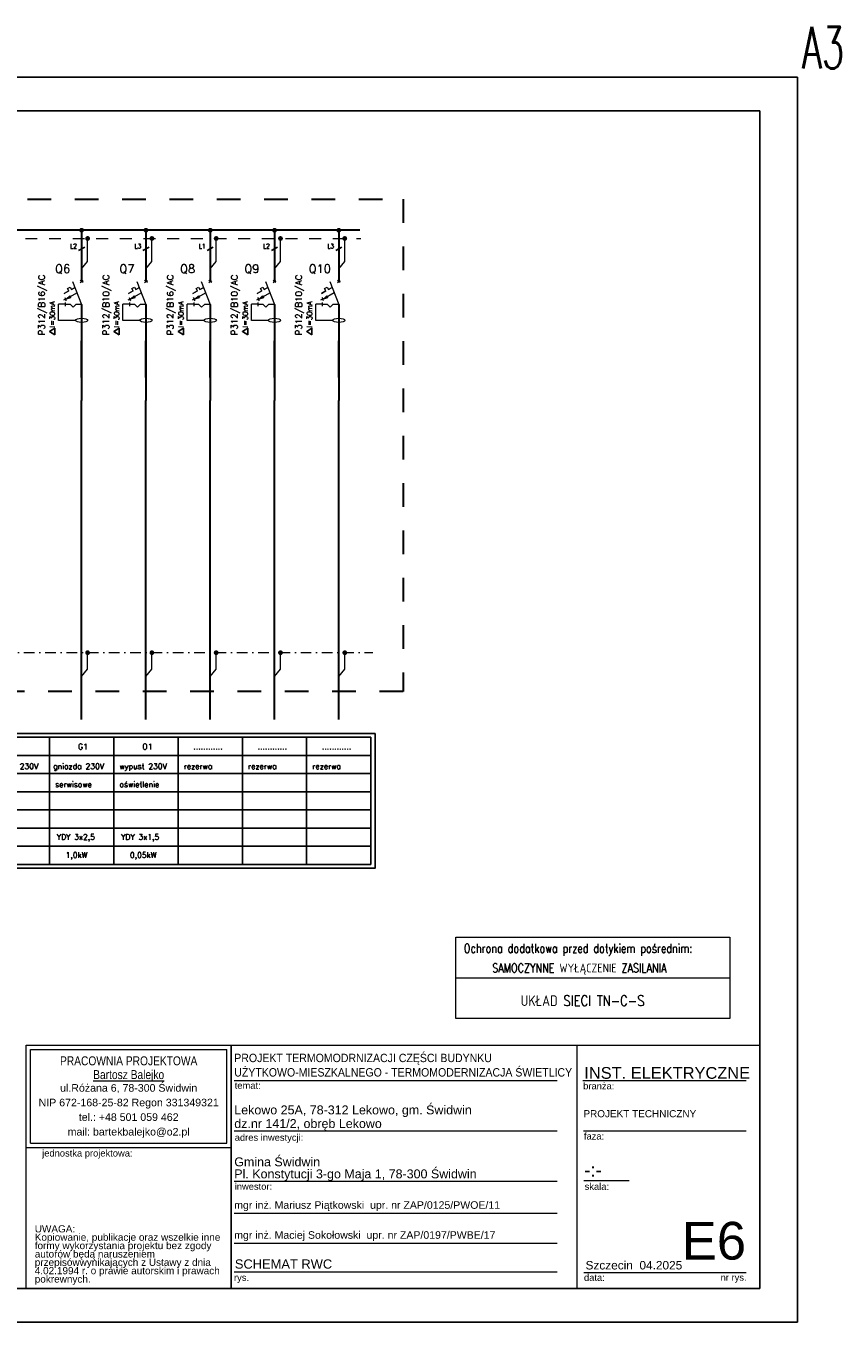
# Model space of a CAD drawing. Extents: x -631805 to -376315, y -40155 to 84873.
# Tile 133 of 256: x -608210 to -588762, y -39767 to -8842. Entities that reach past the tile are written whole.
import ezdxf

# ---------------------------------------------------------------- set-up
doc = ezdxf.new("R2010")
doc.units = 0
doc.header["$MEASUREMENT"] = 0
doc.linetypes.add('DASHDOT', pattern=[25.4, 12.7, -6.35, 0, -6.35])
doc.linetypes.add('Dashed', pattern=[564.444447, 282.222223, -282.222223])
for name, color, linetype, lineweight in [('$ IE INSTALACJA ELEKTRYCZNA', 1, 'Continuous', 30), ('$ IE_APARATY ELEKTRYCZNE', 7, 'Continuous', 0), ('$ IE_OPISY', 7, 'Continuous', 25), ('$ IE_SCHEMAT', 7, 'Continuous', 0), ('ARCH TABELA_Nr_Pióra__1', 252, 'Continuous', 25), ('ARCH TABELA_Nr_Pióra__21', 252, 'Continuous', 9), ('ARCH TABELA_Nr_Pióra__7', 252, 'Continuous', 13)]:
    doc.layers.add(name, color=color, linetype=linetype, lineweight=lineweight)
doc.layers.add('$ IE Tabela', color=7, linetype='Continuous')
doc.styles.add('GENERATED_STYLE_2', font='ARIALN.TTF')
doc.styles.add('GENERATED_STYLE_7', font='arial.ttf')
doc.styles.add('GENERATED_STYLE_8', font='arial.ttf')
doc.styles.add('GENERATED_STYLE_9', font='arial.ttf')
doc.styles.add('ROMANS', font='romans.shx', dxfattribs={"width": 0.85})

# ---------------------------------------------------------------- blocks, each defined once
blk = doc.blocks.new('a3eee')
at = {"layer": '$ IE Tabela'}
for p, q in [((23930.8, 4176.8), (19730.8, 4176.8)), ((23930.8, 1206.8), (23930.8, 4176.8)), ((23840.8, 4096.8), (19890.8, 4096.8)), ((23840.8, 1286.8), (23840.8, 4096.8)), ((19890.8, 1286.8), (23840.8, 1286.8)), ((19730.8, 1206.8), (23930.8, 1206.8))]:
    blk.add_line(p, q, dxfattribs=at)
at = {"layer": '$ IE Tabela', "style": 'ROMANS', "width": 0.6168}
blk.add_text('A3', height=100, dxfattribs=at).set_placement((23941.8, 4197.5))
blk = doc.blocks.new('*U982')
at = {"layer": '$ IE_APARATY ELEKTRYCZNE'}
h = blk.add_hatch(color=256, dxfattribs=at)
h.paths.add_polyline_path([(2.4, 41.5), (1.1, 43.8), (-6.6, 36.7)])
h.paths.add_polyline_path([(2.4, 41.5), (-6.6, 36.7), (3.6, 39.2)])
for p, q in [((-4.4, 61.1), (1.8, 64.4)), ((-4.4, 61.1), (1.8, 64.4)), ((-4.4, 61.1), (1.8, 64.4)), ((1.8, 64.4), (5, 58.3)), ((1.8, 64.4), (5, 58.3)), ((1.8, 64.4), (5, 58.3)), ((5, 58.3), (13.8, 63)), ((13.8, 63), (5, 58.3)), ((8, 77.6), (29.5, 23)), ((-8.8, 35.5), (-13.8, 32.8)), ((-11.9, 49.2), (-1.1, 55)), ((-1.1, 55), (-11.9, 49.2)), ((-10.9, 39.4), (-8.8, 35.5)), ((-6.8, 31.6), (-8.8, 35.5)), ((18.8, 50.3), (-6.6, 36.7)), ((18.8, 50.3), (-6.6, 36.7)), ((-6.6, 36.7), (1.1, 43.8)), ((-6.6, 36.7), (3.6, 39.2)), ((-1.1, 55), (-4.4, 61.1)), ((-1.1, 55), (-4.4, 61.1)), ((-1.1, 55), (-4.4, 61.1)), ((1.1, 43.8), (3.6, 39.2)), ((-25.7, -15), (-25.7, 23.2)), ((-10, 23.2), (-25.7, 23.2)), ((-10, 27.4), (-10, 18.5)), ((-10, 27.4), (-10, 18.5)), ((2.6, 23), (-10, 23)), ((2.6, 23), (-10, 23)), ((9, 16.2), (2.6, 23)), ((9, 16.2), (2.6, 23)), ((15.4, 23), (9, 16.2)), ((9, 16.2), (15.4, 23)), ((29.5, 23), (15.4, 23)), ((29.5, 23), (15.4, 23)), ((15, -15), (-25.7, -15))]:
    blk.add_line(p, q, dxfattribs=at)
for points in [[(26.1, 75.1), (32.8, 80.1)], [(32.9, 75.1), (26.2, 80.1)]]:
    blk.add_lwpolyline(points, dxfattribs=at)
blk.add_ellipse((29.5, -15), major_axis=(-14.5, 0), ratio=0.333333, dxfattribs=at)
blk = doc.blocks.new('jkld')
at = {"layer": '$ IE_SCHEMAT', "color": 7, "linetype": 'Continuous'}
for p, q in [((622.567, 90.395), (622.567, 90.808)), ((622.417, 90.208), (622.567, 90.395))]:
    blk.add_line(p, q, dxfattribs=at)
at = {"layer": '$ IE_SCHEMAT', "color": 7, "linetype": 'Continuous', "const_width": 0.06, "flags": 128}
blk.add_lwpolyline([(622.537, 90.808, 1), (622.597, 90.808, 1)], format="xyb", close=True, dxfattribs=at)

msp = doc.modelspace()

# ---------------------------------------------------------------- linework, layer by layer
at = {"layer": '$ IE INSTALACJA ELEKTRYCZNA', "color": 7, "linetype": 'Dashed', "lineweight": 0}
msp.add_lwpolyline([(-626850, -13908), (-600222, -13915)], dxfattribs=at)
at = {"layer": '$ IE INSTALACJA ELEKTRYCZNA', "color": 7, "linetype": 'DASHDOT', "lineweight": 0, "ltscale": 20}
msp.add_lwpolyline([(-627568, -23789), (-599932, -23789)], dxfattribs=at)
at = {"layer": '$ IE_OPISY', "color": 7, "linetype": 'Continuous', "ltscale": 3}
for p, q in [((-612248, -25815), (-606113, -25815)), ((-603046, -25815), (-599978, -25815)), ((-609181, -26681), (-607647, -26681)), ((-609181, -26681), (-607647, -26681)), ((-607647, -26681), (-606113, -26681)), ((-607647, -26681), (-606113, -26681)), ((-606113, -26681), (-604579, -26681)), ((-606113, -26681), (-604579, -26681)), ((-604579, -26681), (-603046, -26681)), ((-604579, -26681), (-603046, -26681)), ((-603046, -26681), (-601512, -26681)), ((-603046, -26681), (-601512, -26681)), ((-601512, -26681), (-599978, -26681)), ((-601512, -26681), (-599978, -26681)), ((-609181, -27114), (-607647, -27114)), ((-607647, -27114), (-606113, -27114)), ((-606113, -27114), (-604579, -27114)), ((-604579, -27114), (-603046, -27114)), ((-603046, -27114), (-601512, -27114)), ((-601512, -27114), (-599978, -27114)), ((-609181, -27547), (-607647, -27547)), ((-607647, -27547), (-606113, -27547)), ((-606113, -27547), (-604579, -27547)), ((-604579, -27547), (-603046, -27547)), ((-603046, -27547), (-601512, -27547)), ((-601512, -27547), (-599978, -27547)), ((-609181, -27980), (-607647, -27980)), ((-607647, -27980), (-606113, -27980)), ((-606113, -27980), (-604579, -27980)), ((-604579, -27980), (-603046, -27980)), ((-603046, -27980), (-601512, -27980)), ((-601512, -27980), (-599978, -27980)), ((-609181, -28846), (-607647, -28846)), ((-607647, -28846), (-606113, -28846)), ((-607647, -28846), (-606113, -28846)), ((-606113, -28846), (-604579, -28846)), ((-604579, -28846), (-603046, -28846)), ((-603046, -28846), (-601512, -28846)), ((-603046, -28846), (-601512, -28846)), ((-601512, -28846), (-599978, -28846)), ((-601512, -28846), (-599978, -28846))]:
    msp.add_line(p, q, dxfattribs=at)
at = {"layer": '$ IE_OPISY', "color": 7, "linetype": 'Continuous'}
for p, q in [((-606113, -25815), (-607647, -25815)), ((-604579, -25815), (-606113, -25815)), ((-603046, -25815), (-604579, -25815)), ((-601512, -25815), (-603046, -25815)), ((-599978, -25815), (-601512, -25815)), ((-607647, -26248), (-609181, -26248)), ((-606113, -26248), (-607647, -26248)), ((-604579, -26248), (-606113, -26248)), ((-603046, -26248), (-604579, -26248)), ((-601512, -26248), (-603046, -26248)), ((-599978, -26248), (-601512, -26248)), ((-609181, -28413), (-607647, -28413)), ((-607647, -28413), (-606113, -28413)), ((-606113, -28413), (-604579, -28413)), ((-604579, -28413), (-603046, -28413)), ((-603046, -28413), (-601512, -28413)), ((-601512, -28413), (-599978, -28413))]:
    msp.add_line(p, q, dxfattribs=at)
at = {"layer": '$ IE_OPISY', "color": 7, "lineweight": 0}
for p, q in [((-597955, -30582), (-591413, -30582)), ((-597955, -32520), (-597955, -30582)), ((-591413, -30582), (-591413, -32520)), ((-597955, -31551), (-591413, -31551)), ((-591413, -32520), (-597955, -32520))]:
    msp.add_line(p, q, dxfattribs=at)
at = {"layer": '$ IE_OPISY', "color": 7}
for points in [[(-624829, -28940), (-599878, -28940), (-599878, -25720)], [(-599878, -25720), (-624829, -25720)]]:
    msp.add_lwpolyline(points, dxfattribs=at)
at = {"layer": '$ IE_OPISY', "color": 7, "linetype": 'Continuous', "ltscale": 3}
for points in [[(-607647, -25815), (-607647, -28846)], [(-607647, -25815), (-607647, -28846)], [(-607647, -25815), (-607647, -28846)], [(-606113, -25815), (-606113, -28846)], [(-606113, -25815), (-606113, -28846)], [(-606113, -25815), (-606113, -28846)], [(-606113, -25815), (-606113, -28846)], [(-604579, -25815), (-604579, -28846)], [(-604579, -25815), (-604579, -28846)], [(-604579, -25815), (-604579, -28846)], [(-604579, -25815), (-604579, -28846)], [(-604579, -25815), (-604579, -28846)], [(-604579, -25815), (-604579, -28846)], [(-604579, -25815), (-604579, -28846)], [(-604579, -25815), (-604579, -28846)], [(-604579, -25815), (-604579, -28846)], [(-604579, -25815), (-604579, -28846)], [(-604579, -25815), (-604579, -28846)], [(-604579, -25815), (-604579, -28846)], [(-603046, -25815), (-603046, -28846)], [(-603046, -25815), (-603046, -28846)], [(-603046, -25815), (-603046, -28846)], [(-603046, -25815), (-603046, -28846)], [(-603046, -25815), (-603046, -28846)], [(-603046, -25815), (-603046, -28846)], [(-603046, -25815), (-603046, -28846)], [(-603046, -25815), (-603046, -28846)], [(-601512, -25815), (-601512, -28846)], [(-601512, -25815), (-601512, -28846)], [(-601512, -25815), (-601512, -28846)], [(-601512, -25815), (-601512, -28846)], [(-601512, -25815), (-601512, -28846)], [(-601512, -25815), (-601512, -28846)], [(-601512, -25815), (-601512, -28846)], [(-601512, -25815), (-601512, -28846)], [(-601512, -25815), (-601512, -28846)], [(-601512, -25815), (-601512, -28846)], [(-601512, -25815), (-601512, -28846)], [(-601512, -25815), (-601512, -28846)], [(-601512, -25815), (-601512, -28846)], [(-601512, -25815), (-601512, -28846)], [(-601512, -25815), (-601512, -28846)], [(-601512, -25815), (-601512, -28846)], [(-599978, -25815), (-599978, -28846)], [(-599978, -25815), (-599978, -28846)], [(-599978, -25815), (-599978, -28846)], [(-599978, -25815), (-599978, -28846)], [(-599978, -25815), (-599978, -28846)], [(-599978, -25815), (-599978, -28846)], [(-599978, -25815), (-599978, -28846)], [(-599978, -25815), (-599978, -28846)], [(-607647, -26248), (-607647, -28846)], [(-607647, -26248), (-607647, -28846)], [(-606113, -26248), (-606113, -28846)], [(-606113, -26248), (-606113, -28846)], [(-604579, -26248), (-604579, -28846)], [(-604579, -26248), (-604579, -28846)], [(-603046, -26248), (-603046, -28846)], [(-603046, -26248), (-603046, -28846)], [(-601512, -26248), (-601512, -28846)], [(-601512, -26248), (-601512, -28846)], [(-601512, -26248), (-601512, -28846)], [(-601512, -26248), (-601512, -28846)], [(-599978, -26248), (-599978, -28846)], [(-599978, -26248), (-599978, -28846)]]:
    msp.add_lwpolyline(points, dxfattribs=at)
at = {"layer": '$ IE_SCHEMAT', "color": 1, "linetype": 'Continuous', "lineweight": 30}
for p, q in [((-606880, -13716), (-606880, -14941)), ((-605346, -13716), (-605346, -14941)), ((-603813, -13716), (-603813, -14941)), ((-602279, -13716), (-602279, -14941)), ((-600745, -13716), (-600745, -14941)), ((-606880, -15491), (-606880, -17777)), ((-605346, -15491), (-605346, -17777)), ((-603813, -15491), (-603813, -17777)), ((-602279, -15491), (-602279, -17777)), ((-600745, -15491), (-600745, -17777))]:
    msp.add_line(p, q, dxfattribs=at)
at = {"layer": '$ IE_SCHEMAT', "color": 7, "linetype": 'Dashed', "ltscale": 50}
for p, q in [((-606738, -14462), (-606738, -13913)), ((-605204, -14462), (-605204, -13913)), ((-603670, -14462), (-603670, -13913)), ((-602137, -14462), (-602137, -13913)), ((-600603, -14462), (-600603, -13913)), ((-606880, -14640), (-606738, -14462)), ((-605346, -14640), (-605204, -14462)), ((-603813, -14640), (-603670, -14462)), ((-602279, -14640), (-602137, -14462)), ((-600745, -14640), (-600603, -14462))]:
    msp.add_line(p, q, dxfattribs=at)
at = {"layer": '$ IE_SCHEMAT', "color": 7, "linetype": 'Continuous', "lineweight": 25}
for p, q in [((-606953, -14202), (-606807, -14118)), ((-605419, -14202), (-605273, -14118)), ((-603885, -14202), (-603740, -14118)), ((-602352, -14202), (-602206, -14118)), ((-600818, -14202), (-600672, -14118))]:
    msp.add_line(p, q, dxfattribs=at)
at = {"layer": '$ IE_SCHEMAT', "color": 3, "linetype": 'Dashed', "lineweight": 30, "ltscale": 2}
msp.add_lwpolyline([(-629617, -12976), (-599209, -12976), (-599209, -24720), (-629617, -24720)], close=True, dxfattribs=at)
at = {"layer": '$ IE_SCHEMAT', "color": 1, "linetype": 'Continuous', "lineweight": 30}
for points in [[(-627689, -13708), (-600246, -13708)], [(-606880, -17231), (-606880, -16359)], [(-605346, -17231), (-605346, -16359)], [(-603813, -17231), (-603813, -16359)], [(-602279, -17231), (-602279, -16359)], [(-600745, -17231), (-600745, -16359)], [(-606880, -25392), (-606880, -17777)], [(-605346, -25392), (-605346, -17777)], [(-603813, -25392), (-603813, -17777)], [(-602279, -25392), (-602279, -17777)], [(-600745, -25392), (-600745, -17777)]]:
    msp.add_lwpolyline(points, dxfattribs=at)
at = {"layer": '$ IE_SCHEMAT', "linetype": 'Continuous', "ltscale": 50, "const_width": 56.9, "flags": 128}
for points in [[(-606908, -13716, 1), (-606852, -13716, 1)], [(-605375, -13716, 1), (-605318, -13716, 1)], [(-603841, -13716, 1), (-603784, -13716, 1)], [(-602307, -13716, 1), (-602250, -13716, 1)], [(-600773, -13716, 1), (-600717, -13716, 1)]]:
    msp.add_lwpolyline(points, format="xyb", close=True, dxfattribs=at)
at = {"layer": '$ IE_SCHEMAT', "color": 7, "linetype": 'Continuous', "const_width": 56.9, "flags": 128}
for points in [[(-606766, -13913, 1), (-606709, -13913, 1)], [(-605233, -13913, 1), (-605176, -13913, 1)], [(-603699, -13913, 1), (-603642, -13913, 1)], [(-602165, -13913, 1), (-602108, -13913, 1)], [(-600631, -13913, 1), (-600574, -13913, 1)]]:
    msp.add_lwpolyline(points, format="xyb", close=True, dxfattribs=at)
at = {"layer": '$ IE_SCHEMAT', "color": 7, "linetype": 'Continuous', "lineweight": 25}
for points in [[(-607521, -16213), (-607644, -16134), (-607521, -16055), (-607521, -16213)], [(-605987, -16213), (-606110, -16134), (-605987, -16055), (-605987, -16213)], [(-604453, -16213), (-604576, -16134), (-604453, -16055), (-604453, -16213)], [(-602919, -16213), (-603043, -16134), (-602919, -16055), (-602919, -16213)], [(-601386, -16213), (-601509, -16134), (-601386, -16055), (-601386, -16213)]]:
    msp.add_lwpolyline(points, dxfattribs=at)
at = {"layer": '$ IE_SCHEMAT', "color": 7, "linetype": 'Continuous', "ltscale": 3}
for points in [[(-604579, -25815), (-604579, -28846)], [(-604579, -25815), (-604579, -28846)], [(-603046, -25815), (-603046, -28846)], [(-601512, -25815), (-601512, -28846)], [(-601512, -25815), (-601512, -28846)], [(-599978, -25815), (-599978, -28846)]]:
    msp.add_lwpolyline(points, dxfattribs=at)
at = {"layer": 'ARCH TABELA_Nr_Pióra__21', "color": 0, "linetype": 'Continuous'}
for p, q in [((-608205, -38967), (-608205, -33156)), ((-608205, -33156), (-603311, -33156)), ((-608205, -35602), (-608205, -33156)), ((-608205, -33156), (-590705, -33156)), ((-608098, -35496), (-608098, -33262)), ((-608098, -33262), (-603417, -33262)), ((-603417, -35496), (-603417, -33262)), ((-603311, -33156), (-603311, -38967)), ((-603311, -35602), (-603311, -33156)), ((-595066, -33156), (-595066, -38967)), ((-590705, -33156), (-590705, -38967)), ((-603311, -38967), (-603311, -33556)), ((-603239, -34006), (-595539, -34006)), ((-594927, -34006), (-591028, -34006)), ((-603239, -35206), (-595539, -35206)), ((-594909, -35206), (-591028, -35206)), ((-608098, -35496), (-603417, -35496)), ((-608205, -35602), (-603311, -35602)), ((-603239, -36406), (-595539, -36406)), ((-594898, -36388), (-593818, -36388)), ((-603239, -37166), (-595539, -37166)), ((-603239, -37880), (-595539, -37880)), ((-603239, -38567), (-595539, -38567)), ((-594898, -38584), (-592616, -38584)), ((-592616, -38584), (-591028, -38584)), ((-608205, -38967), (-603311, -38967)), ((-590705, -38967), (-603311, -38967))]:
    msp.add_line(p, q, dxfattribs=at)

# ---------------------------------------------------------------- block references
at = {"layer": '$ IE Tabela', "transparency": 33554687, "xscale": 10, "yscale": 10, "zscale": 10}
msp.add_blockref('a3eee', (-829112, -51835), dxfattribs=at)
at = {"layer": '$ IE_APARATY ELEKTRYCZNE', "xscale": 10, "yscale": 10, "zscale": 10}
for p in [(-607175, -15716), (-605641, -15716), (-604107, -15716), (-602573, -15716), (-601040, -15716)]:
    msp.add_blockref('*U982', p, dxfattribs=at)
at = {"layer": '$ IE_SCHEMAT', "xscale": 947.6250000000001, "yscale": 947.6250000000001, "zscale": 947.6250000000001}
for p in [(-1196698, -109848), (-1195164, -109848), (-1193631, -109848), (-1192097, -109848), (-1190563, -109848)]:
    msp.add_blockref('jkld', p, dxfattribs=at)

# ---------------------------------------------------------------- texts
at = {"layer": '$ IE_OPISY', "color": 7, "linetype": 'Continuous', "ltscale": 3, "style": 'ROMANS'}
for s, height, p in [('G1', 136.4, (-606968, -26105)), ('O1', 136.4, (-605434, -26105)), ('............', 136.42, (-604216, -26105)), ('............', 136.42, (-602682, -26105)), ('............', 136.42, (-601148, -26105)), ('YDY 3x2,5', 132.7, (-607474, -28259)), ('YDY 3x1,5', 132.7, (-605940, -28259)), ('1,0kW', 132.7, (-607263, -28691)), ('0,05kW', 132.7, (-605729, -28691))]:
    msp.add_text(s, height=height, dxfattribs=at).set_placement(p)
at = {"layer": '$ IE_OPISY', "color": 7, "lineweight": 0, "style": 'ROMANS', "width": 0.8}
for s, height, p in [('Ochrona dodatkowa przed dotykiem pośrednim:', 210.63, (-597763, -30956)), ('SAMOCZYNNE WYŁĄCZENIE ZASILANIA', 210.63, (-597086, -31424)), ('UKŁAD SIECI TN-C-S', 252.75, (-596406, -32225))]:
    msp.add_text(s, height=height, dxfattribs=at).set_placement(p)
at = {"layer": '$ IE_SCHEMAT', "color": 7, "linetype": 'Continuous', "lineweight": 25, "style": 'ROMANS', "width": 0.8}
for s, p in [('L2', (-607154, -14151)), ('L3', (-605620, -14151)), ('L1', (-604086, -14151)), ('L2', (-602553, -14151)), ('L3', (-601019, -14151))]:
    msp.add_text(s, height=113.7, dxfattribs=at).set_placement(p)
at = {"layer": '$ IE_SCHEMAT', "color": 7, "linetype": 'Continuous', "lineweight": 25, "style": 'ROMANS'}
for s, p in [('Q6', (-607512, -14736)), ('Q7', (-605978, -14736)), ('Q8', (-604533, -14736)), ('Q9', (-602999, -14736)), ('Q10', (-601465, -14736))]:
    msp.add_text(s, height=200, dxfattribs=at).set_placement(p)
for s, p in [('P312/B16/AC', (-607761, -16222)), ('P312/B10/AC', (-606227, -16222)), ('P312/B16/AC', (-604693, -16222)), ('P312/B10/AC', (-603160, -16222)), ('P312/B10/AC', (-601626, -16222))]:
    msp.add_text(s, height=150, rotation=90, dxfattribs=at).set_placement(p)
at = {"layer": '$ IE_SCHEMAT', "color": 7, "linetype": 'Continuous', "lineweight": 25, "style": 'ROMANS', "oblique": 5}
for p in [(-607519, -16041), (-605985, -16041), (-604452, -16041), (-602918, -16041), (-601384, -16041)]:
    msp.add_text('I=30mA ', height=120, rotation=90, dxfattribs=at).set_placement(p)
at = {"layer": '$ IE_SCHEMAT', "color": 7, "linetype": 'Continuous', "lineweight": 25, "ltscale": 3, "style": 'ROMANS'}
for s, height, p in [('wypust 230V', 132.67, (-609046, -26572)), ('gniazda 230V', 132.67, (-607561, -26572)), ('wypust 230V', 132.67, (-605978, -26572)), ('rezerwa', 132.7, (-604445, -26572)), ('rezerwa', 132.7, (-602911, -26572)), ('rezerwa', 132.7, (-601377, -26572)), ('serwisowe', 132.7, (-607512, -27005)), ('oświetlenie', 132.67, (-605978, -27005))]:
    msp.add_text(s, height=height, dxfattribs=at).set_placement(p)
at = {"layer": 'ARCH TABELA_Nr_Pióra__1', "color": 0, "linetype": 'Continuous', "insert": (-603239, -33911), "char_height": 200, "attachment_point": 7, "line_spacing_factor": 1.031617, "style": 'GENERATED_STYLE_7'}
msp.add_mtext('\\pxt112.717;\\W0.9;PROJEKT TERMOMODRNIZACJI CZĘŚCI BUDYNKU\\PUŻYTKOWO-MIESZKALNEGO - TERMOMODERNIZACJA ŚWIETLICY', dxfattribs=at)
at = {"layer": 'ARCH TABELA_Nr_Pióra__1', "color": 0, "linetype": 'Continuous', "insert": (-603225, -38271), "char_height": 220, "attachment_point": 1, "style": 'GENERATED_STYLE_9'}
msp.add_mtext('SCHEMAT RWC', dxfattribs=at)
at = {"layer": 'ARCH TABELA_Nr_Pióra__21', "color": 0, "linetype": 'Continuous', "insert": (-603239, -36401), "char_height": 212.77, "attachment_point": 7, "line_spacing_factor": 0.807442, "style": 'GENERATED_STYLE_8'}
msp.add_mtext('{Gmina Świdwin\\PPl. Konstytucji 3-go Maja 1, 78-300 Świdwin}', dxfattribs=at)
at = {"layer": 'ARCH TABELA_Nr_Pióra__7', "color": 0, "linetype": 'Continuous'}
for s, insert, char_height, attachment_point, line_spacing_factor, style in [('{PRACOWNIA PROJEKTOWA\\P\\LBartosz Balejko}', (-605758, -33427), 212.77, 2, 0.926719, 'GENERATED_STYLE_2'), ('Lekowo 25A, 78-312 Lekowo, gm. Świdwin\\Pdz.nr 141/2, obręb Lekowo', (-603239, -35201), 212.77, 7, 0.918867, 'GENERATED_STYLE_8'), ('PROJEKT TECHNICZNY', (-594909, -34710), 170, 1, 0.923713, 'GENERATED_STYLE_7')]:
    msp.add_mtext(s, dxfattribs=dict(at, insert=insert, char_height=char_height, attachment_point=attachment_point, line_spacing_factor=line_spacing_factor, style=style))
for s, insert, char_height, attachment_point, style in [('INST. ELEKTRYCZNE', (-594888, -33682), 280, 1, 'GENERATED_STYLE_7'), ('{temat:}', (-603228, -34042), 159.6, 1, 'GENERATED_STYLE_8'), ('{branża:}', (-594915, -34054), 159.6, 1, 'GENERATED_STYLE_8'), ('{faza:}', (-594898, -35251), 159.6, 1, 'GENERATED_STYLE_8'), ('{adres inwestycji:}', (-603228, -35282), 159.58, 1, 'GENERATED_STYLE_8'), ('{jednostka projektowa:}', (-607822, -35657), 159.58, 1, 'GENERATED_STYLE_8'), ('-:-', (-594890, -35977), 319.2, 1, 'GENERATED_STYLE_8'), ('{inwestor:}', (-603228, -36451), 159.58, 1, 'GENERATED_STYLE_8'), ('{skala:}', (-594880, -36452), 159.6, 1, 'GENERATED_STYLE_8'), ('mgr inż. Mariusz Piątkowski  upr. nr ZAP/0125/PWOE/11', (-603241, -36884), 180, 1, 'GENERATED_STYLE_7'), ('E6', (-591028, -37376), 900, 3, 'GENERATED_STYLE_7'), ('mgr inż. Maciej Sokołowski  upr. nr ZAP/0197/PWBE/17', (-603241, -37599), 180, 1, 'GENERATED_STYLE_7'), ('Szczecin  04.2025', (-594859, -38309), 202.13, 1, 'GENERATED_STYLE_8'), ('{data:}', (-594896, -38624), 159.6, 1, 'GENERATED_STYLE_8'), ('{rys.}', (-603246, -38624), 159.6, 1, 'GENERATED_STYLE_8'), ('{nr rys.}', (-591636, -38621), 159.6, 1, 'GENERATED_STYLE_8')]:
    msp.add_mtext(s, dxfattribs=dict(at, insert=insert, char_height=char_height, attachment_point=attachment_point, style=style))
at = {"layer": 'ARCH TABELA_Nr_Pióra__7', "color": 0, "linetype": 'Continuous', "style": 'GENERATED_STYLE_8'}
for s, insert, char_height, width, attachment_point, line_spacing_factor in [('{ul.Różana 6, 78-300 Świdwin\\PNIP 672-168-25-82 Regon 331349321\\Ptel.: +48 501 059 462\\Pmail: bartekbalejko@o2.pl}', (-605758, -34089), 180.85, 4680.85, 2, 1.156383), ('{UWAGA:\\PKopiowanie, publikacje oraz wszelkie inne formy wykorzystania projektu bez zgody autorów będą naruszeniem przepisówwynikających z Ustawy z dnia 4.02.1994 r. o prawie autorskim i prawach pokrewnych.}', (-607999, -37457), 170.213, 4483.41, 1, 0.703415)]:
    msp.add_mtext(s, dxfattribs=dict(at, insert=insert, char_height=char_height, width=width, attachment_point=attachment_point, line_spacing_factor=line_spacing_factor))

doc.saveas('drawing.dxf')
